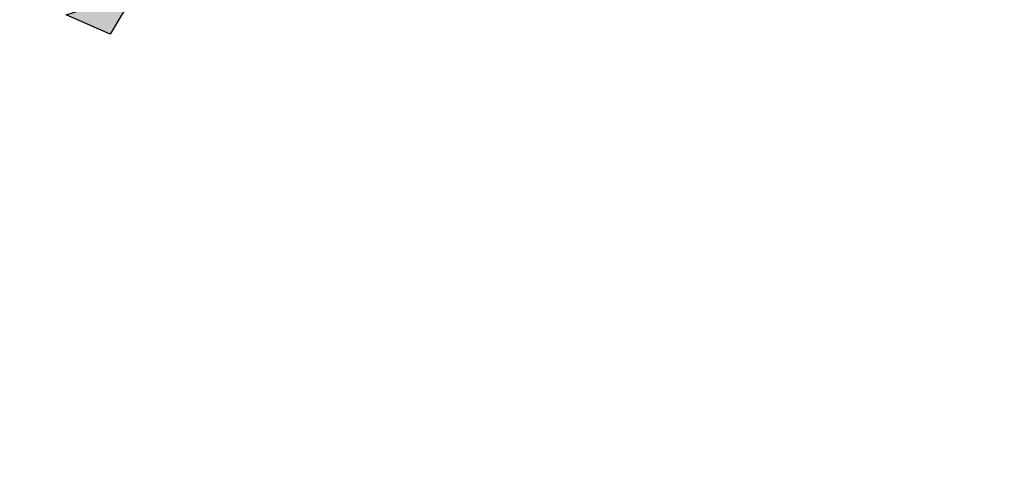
# Model space of a CAD drawing. Header units: metres. Extents: x 199937 to 201628, y 374508 to 375260.
# Tile 133 of 183: x 201326 to 201350, y 374982 to 374994. Entities that reach past the tile are written whole.
import ezdxf

# ---------------------------------------------------------------- set-up
doc = ezdxf.new("R2010")
doc.units = ezdxf.units.M
doc.linetypes.add('VH-OPSLUITBAND_100X200', pattern=[16, 8, -2, 4, -2])
doc.layers.add('000___INRIT-PIJL', color=252, linetype='Continuous')
doc.layers.add('N-WE-VH-KANTOPSLUITING_OPSLUITBAND_100X200-G', color=150, linetype='VH-OPSLUITBAND_100X200', lineweight=35)
doc.layers.add('N-WE-VH-KANTVERHARDING_STREKLAAG-G', color=60, linetype='Continuous', lineweight=18)

# ---------------------------------------------------------------- blocks, each defined once
blk = doc.blocks.new('inrit')
h = blk.add_hatch(color=256)
h.dxf.hatch_style = 1
h.paths.add_polyline_path([(0.3, 1), (-0.3, 1), (-0.3, 1.8), (-0.9, 1.8), (0, 2.6), (0.9, 1.8), (0.3, 1.8)])
at = {"color": 3, "flags": 128}
blk.add_lwpolyline([(0.3, 1), (-0.3, 1), (-0.3, 1.8), (-0.9, 1.8), (0, 2.6), (0.9, 1.8), (0.3, 1.8), (0.3, 1)], dxfattribs=at)

msp = doc.modelspace()

# ---------------------------------------------------------------- linework, layer by layer
at = {"layer": 'N-WE-VH-KANTOPSLUITING_OPSLUITBAND_100X200-G'}
for points in [[(201403.112, 375039.206), (201399.104, 375037.266, 0.066156), (201377.747, 375023.319), (201374.293, 375020.293, -0.022593), (201365.98, 375013.417, -0.006906), (201364.866, 375012.601, -0.073418), (201338.515, 374999.16, -0.022811), (201328.3, 374996.218, -0.048307), (201310.154, 374993.638, -0.046952), (201295.897, 374994.071), (201273.722, 374997.099, 0.411918), (201270.347, 374994.555), (201268.433, 374981.306, 0.070407), (201268.421, 374973.21), (201268.786, 374970.101, -0.054652), (201268.664, 374962.328), (201263.566, 374927.748, -0.121922), (201262.108, 374924.191, 0.518438), (201263.673, 374919.544)], [(201403.156, 375039.116), (201399.148, 375037.176, 0.066155), (201377.812, 375023.244), (201374.36, 375020.218, -0.022591), (201366.041, 375013.337, -0.006906), (201364.924, 375012.52, -0.073418), (201338.547, 374999.065, -0.022811), (201328.323, 374996.121, -0.048304), (201310.16, 374993.538, -0.046951), (201295.884, 374993.972), (201273.709, 374997, 0.411918), (201270.446, 374994.541), (201268.532, 374981.292, 0.070416), (201268.52, 374973.223), (201268.885, 374970.112, -0.054668), (201268.763, 374962.314), (201263.665, 374927.734, -0.121922), (201262.188, 374924.132, 0.518438), (201263.701, 374919.64)]]:
    msp.add_lwpolyline(points, format="xyb", dxfattribs=at)
at = {"layer": 'N-WE-VH-KANTVERHARDING_STREKLAAG-G'}
msp.add_lwpolyline([(201403.068, 375039.296), (201399.061, 375037.356, 0.066156), (201377.681, 375023.395), (201374.227, 375020.367, -0.022595), (201365.92, 375013.497, -0.006906), (201364.808, 375012.683, -0.073418), (201338.483, 374999.255, -0.022811), (201328.276, 374996.315, -0.04831), (201310.149, 374993.737, -0.046953), (201295.91, 374994.171), (201273.736, 374997.198, 0.411918), (201270.248, 374994.57), (201268.334, 374981.321, 0.070398), (201268.322, 374973.198), (201268.686, 374970.091, -0.054636), (201268.565, 374962.341), (201263.467, 374927.763, -0.001574), (201263.459, 374927.714, -0.001574)], format="xyb", dxfattribs=at)

# ---------------------------------------------------------------- block references
at = {"layer": '000___INRIT-PIJL', "rotation": 197.8770874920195}
msp.add_blockref('inrit', (201327.191, 374995.888), dxfattribs=at)

doc.saveas('drawing.dxf')
